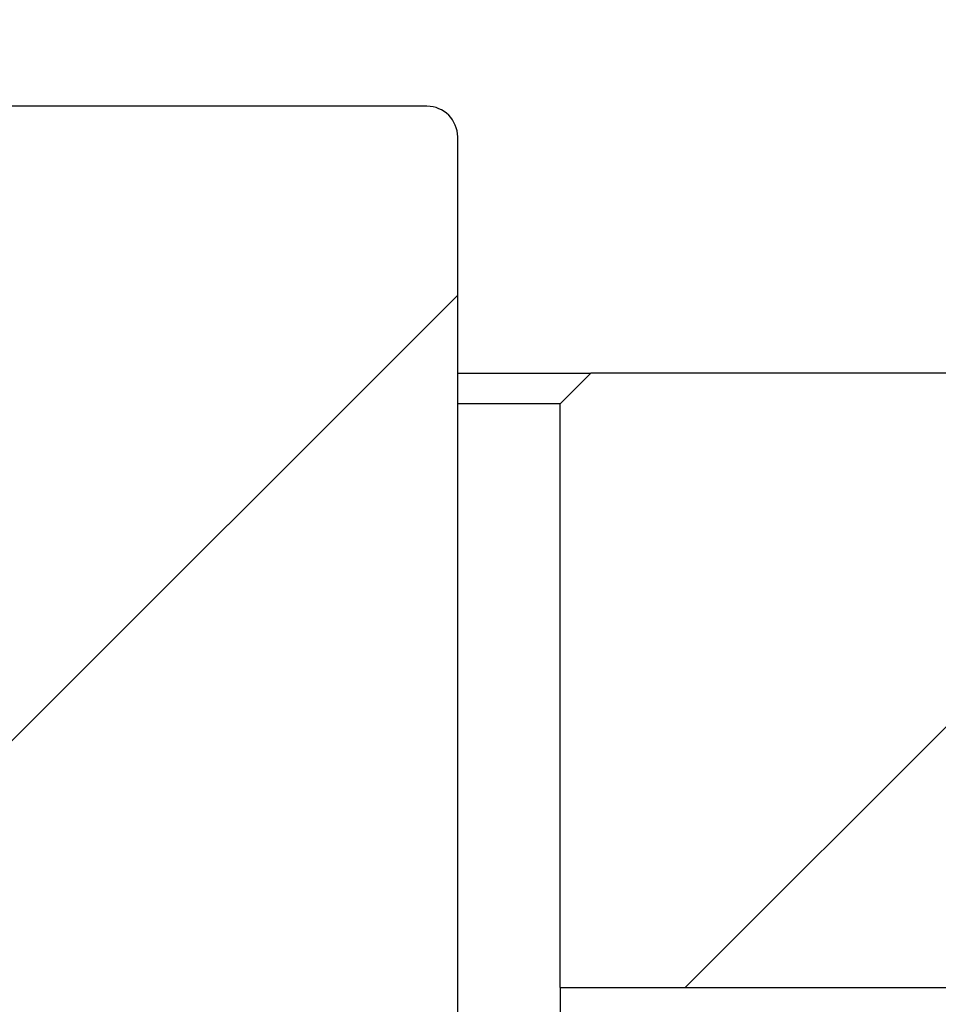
# Model space of a CAD drawing. Header units: millimetres. Extents: x 0 to 297, y 0 to 210.
# Tile 34 of 49: x 155.22 to 159.7, y 91.03 to 95.84. Entities that reach past the tile are written whole.
import ezdxf

# ---------------------------------------------------------------- set-up
doc = ezdxf.new("R2010")
doc.units = ezdxf.units.MM
doc.layers.add('图层0', color=7, linetype='Continuous', lineweight=25)
doc.dimstyles.new('SLDDIMSTYLE0', dxfattribs={"dimtxt": 0.18, "dimasz": 3.556, "dimexe": 0, "dimexo": 0.0625, "dimgap": 0, "dimtad": 0, "dimtih": 1, "dimtoh": 1, "dimdec": 0, "dimrnd": 1e-09, "dimzin": 0, "dimdsep": 46, "dimtxsty": 'Standard', "dimsah": 1, "dimcen": 0.09, "dimadec": 0, "dimazin": 0, "dimtfac": 3.556, "dimtdec": 0, "dimtofl": 0, "dimtmove": 0, "dimatfit": 3, "dimfxl": 0, "dimfrac": 2, "dimtolj": 1, "dimtzin": 0, "dimarcsym": 0})

msp = doc.modelspace()

# ---------------------------------------------------------------- hatches: boundary and pattern name
at = {"layer": '图层0', "linetype": 'Continuous', "lineweight": 18}
h = msp.add_hatch(dxfattribs=at)
h.set_pattern_fill('ANSI31', color=256, angle=3e-322, style=0)
edge = h.paths.add_edge_path(flags=0)
edge.add_line((149.8567, 91.167), (152.8567, 91.167))
edge.add_line((152.8567, 91.167), (152.8567, 90.567))
edge.add_line((152.8567, 90.567), (153.0067, 90.417))
edge.add_line((153.0067, 90.417), (157.2067, 90.417))
edge.add_arc((157.2067, 90.567), 0.15, 270, 360)
edge.add_line((157.3567, 90.567), (157.3567, 95.267))
edge.add_arc((157.2067, 95.267), 0.15, 0, 90)
edge.add_line((157.2067, 95.417), (146.7565, 95.417))
edge.add_spline(control_points=[(146.7565, 95.417), (146.7065, 95.367), (146.6565, 95.317), (146.6065, 95.267)], knot_values=[0.001887, 0.001887, 0.001887, 0.001887, 0.002312, 0.002312, 0.002312, 0.002312], weights=[1, 1, 1, 1], degree=3, periodic=0)
edge.add_line((146.6065, 95.267), (146.6065, 94.217))
edge.add_line((146.6065, 94.217), (144.6066, 94.217))
edge.add_line((144.6066, 94.217), (144.6066, 90.567))
edge.add_spline(control_points=[(144.6066, 90.567), (144.6566, 90.517), (144.7066, 90.467), (144.7566, 90.417)], knot_values=[0.007441, 0.007441, 0.007441, 0.007441, 0.007864, 0.007864, 0.007864, 0.007864], weights=[1, 1, 1, 1], degree=3, periodic=0)
edge.add_line((144.7566, 90.417), (149.7067, 90.417))
edge.add_line((149.7067, 90.417), (149.8567, 90.567))
edge.add_line((149.8567, 90.567), (149.8567, 91.167))
h = msp.add_hatch(dxfattribs=at)
h.set_pattern_fill('ANSI31', color=256, angle=3e-322, style=0)
edge = h.paths.add_edge_path(flags=0)
edge.add_line((157.8567, 93.9643), (157.8567, 91.1142))
edge.add_line((157.8567, 91.1142), (163.3653, 91.1142))
edge.add_spline(control_points=[(163.3653, 91.1142), (163.4153, 91.1642), (163.4653, 91.2142), (163.5153, 91.2642)], knot_values=[0.014132, 0.014132, 0.014132, 0.014132, 0.014557, 0.014557, 0.014557, 0.014557], weights=[1, 1, 1, 1], degree=3, periodic=0)
edge.add_line((163.5153, 91.2642), (163.5153, 93.9643))
edge.add_line((163.5153, 93.9643), (163.3653, 94.1143))
edge.add_line((163.3653, 94.1143), (158.0067, 94.1143))
edge.add_line((158.0067, 94.1143), (157.8567, 93.9643))

# ---------------------------------------------------------------- linework, layer by layer
at = {"color": 7, "linetype": 'Continuous', "lineweight": 25}
for p, q in [((157.2067, 95.417), (146.7565, 95.417)), ((157.3567, 90.567), (157.3567, 95.267)), ((157.3567, 94.1143), (158.0067, 94.1143)), ((157.8567, 93.9643), (158.0067, 94.1143)), ((163.3653, 94.1143), (158.0067, 94.1143)), ((157.8567, 93.9643), (157.3567, 93.9643)), ((157.8567, 91.1142), (157.8567, 93.9643)), ((157.8567, 91.1142), (163.3653, 91.1142)), ((157.8567, 91.1142), (157.8567, 90.0643))]:
    msp.add_line(p, q, dxfattribs=at)
msp.add_arc((157.2067, 95.267), 0.15, 0, 90, dxfattribs=at)

# ---------------------------------------------------------------- leaders
at = {"layer": '图层0'}
msp.add_leader([(151.3567, 91.167), (156.7347, 102.8253)], dimstyle='SLDDIMSTYLE0', dxfattribs=at)

doc.saveas('drawing.dxf')
